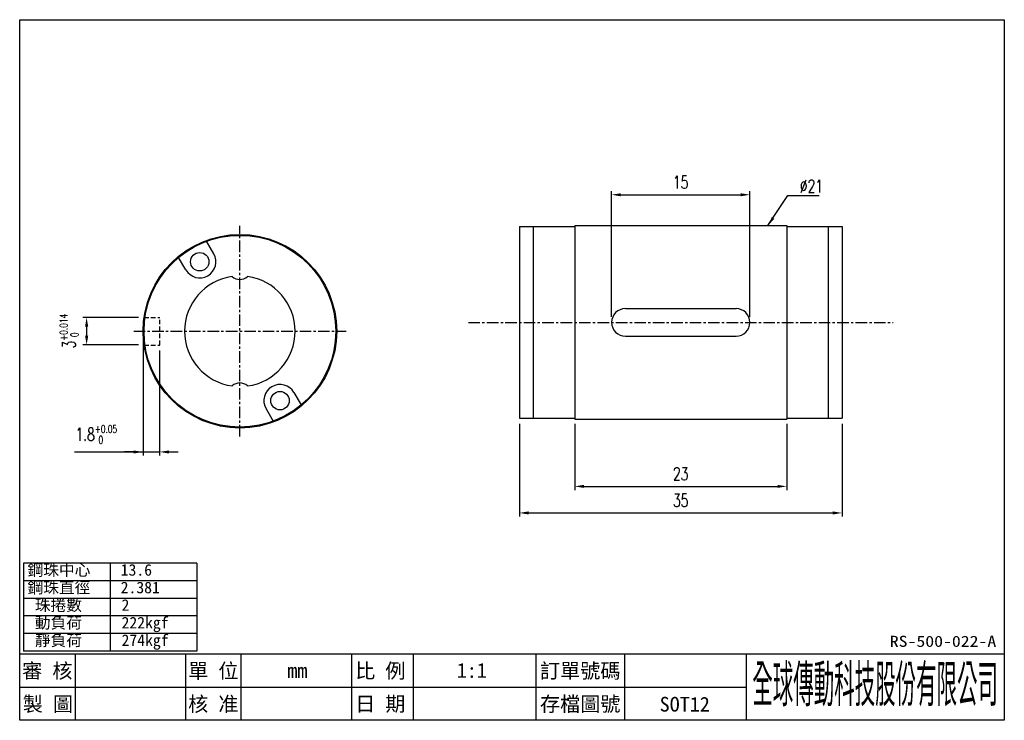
# Model space of a CAD drawing. Header units: millimetres. Extents: x 4 to 111, y 4 to 80.
import ezdxf
from ezdxf.enums import TextEntityAlignment as Align

# ---------------------------------------------------------------- set-up
doc = ezdxf.new("R2010")
doc.units = ezdxf.units.MM
doc.linetypes.add('CENTER', pattern=[2, 1.25, -0.25, 0.25, -0.25])
doc.linetypes.add('DASHED', pattern=[0.75, 0.5, -0.25])
for name, color, linetype in [('CHA', 2, 'Continuous'), ('CL', 1, 'CENTER'), ('DIM', 4, 'Continuous'), ('HID', 2, 'DASHED'), ('OUT', 3, 'Continuous')]:
    doc.layers.add(name, color=color, linetype=linetype)
doc.styles.add('DIM-7', font='SIMPLEX.shx', dxfattribs={"width": 0.7, "bigfont": 'chineset.shx'})
doc.styles.add('T', font='kaiu.ttf')
doc.dimstyles.new('CNS', dxfattribs={"dimscale": 0.4, "dimtxt": 3.5, "dimasz": 2.5, "dimexe": 1, "dimexo": 1.5, "dimgap": 0.09, "dimtad": 0, "dimtoh": 1, "dimdsep": 46, "dimtxsty": 'DIM-7', "dimcen": 0.09, "dimclrd": 256, "dimclre": 256, "dimclrt": 4, "dimadec": 0, "dimazin": 0, "dimtfac": 1, "dimtmove": 1, "dimatfit": 0, "dimfxl": 1, "dimtvp": 0.971429, "dimtolj": 1, "dimarcsym": 0})

# ---------------------------------------------------------------- blocks, each defined once
blk = doc.blocks.new('*D7')
at = {"layer": 'DEFPOINTS', "color": 0}
for p in [(58.21, 36.99), (93.21, 36.99), (93.21, 26.72)]:
    blk.add_point(p, dxfattribs=at)
at = {"layer": 'DIM', "lineweight": -2}
for p, q in [((58.21, 36.39), (58.21, 26.32)), ((93.21, 36.39), (93.21, 26.32)), ((59.21, 26.72), (92.21, 26.72))]:
    blk.add_line(p, q, dxfattribs=at)
at = {"layer": 'DIM'}
for points in [[(59.21, 26.89), (59.21, 26.56), (58.21, 26.72)], [(92.21, 26.89), (92.21, 26.56), (93.21, 26.72)]]:
    blk.add_solid(points, dxfattribs=at)
at = {"layer": 'DIM', "color": 4, "insert": (75.71, 28.08), "char_height": 1.4, "attachment_point": 5, "style": 'DIM-7'}
blk.add_mtext('\\A1;35', dxfattribs=at)
blk = doc.blocks.new('*D8')
at = {"layer": 'DEFPOINTS', "color": 0}
for p in [(17.39, 46.44), (19.19, 44.94), (19.19, 33.34)]:
    blk.add_point(p, dxfattribs=at)
at = {"layer": 'DIM', "lineweight": -2}
for p, q in [((17.39, 45.84), (17.39, 32.94)), ((19.19, 44.34), (19.19, 32.94)), ((9.95, 33.34), (17.39, 33.34)), ((16.39, 33.34), (15.39, 33.34)), ((17.39, 33.34), (19.19, 33.34)), ((17.39, 33.34), (19.19, 33.34)), ((20.19, 33.34), (21.19, 33.34))]:
    blk.add_line(p, q, dxfattribs=at)
at = {"layer": 'DIM'}
for points in [[(16.39, 33.5), (16.39, 33.17), (17.39, 33.34)], [(20.19, 33.5), (20.19, 33.17), (19.19, 33.34)]]:
    blk.add_solid(points, dxfattribs=at)
at = {"layer": 'DIM', "color": 4, "insert": (12.32, 35.24), "char_height": 1.4, "attachment_point": 5, "style": 'DIM-7'}
blk.add_mtext('\\A1;1.8{\\H0.840000;\\S+0.05^  0;}', dxfattribs=at)
blk = doc.blocks.new('*D9')
at = {"layer": 'DEFPOINTS', "color": 0}
for p in [(17.5, 47.94), (11.27, 44.94), (17.5, 44.94)]:
    blk.add_point(p, dxfattribs=at)
at = {"layer": 'DIM', "lineweight": -2}
for p, q in [((16.9, 47.94), (10.87, 47.94)), ((11.27, 46.94), (11.27, 45.94)), ((16.9, 44.94), (10.87, 44.94))]:
    blk.add_line(p, q, dxfattribs=at)
at = {"layer": 'DIM'}
for points in [[(11.1, 46.94), (11.44, 46.94), (11.27, 47.94)], [(11.1, 45.94), (11.44, 45.94), (11.27, 44.94)]]:
    blk.add_solid(points, dxfattribs=at)
at = {"layer": 'DIM', "color": 4, "insert": (9.37, 46.44), "char_height": 1.4, "attachment_point": 5, "rotation": 90, "style": 'DIM-7'}
blk.add_mtext('\\A1;3{\\H0.840000;\\S+0.014^  0;}', dxfattribs=at)
blk = doc.blocks.new('*D10')
at = {"layer": 'DEFPOINTS', "color": 0}
for p in [(83.21, 61.24), (68.21, 47.39), (83.21, 47.39)]:
    blk.add_point(p, dxfattribs=at)
at = {"layer": 'DIM', "lineweight": -2}
for p, q in [((68.21, 47.99), (68.21, 61.64)), ((69.21, 61.24), (82.21, 61.24)), ((83.21, 47.99), (83.21, 61.64))]:
    blk.add_line(p, q, dxfattribs=at)
at = {"layer": 'DIM'}
for points in [[(69.21, 61.4), (69.21, 61.07), (68.21, 61.24)], [(82.21, 61.4), (82.21, 61.07), (83.21, 61.24)]]:
    blk.add_solid(points, dxfattribs=at)
at = {"layer": 'DIM', "color": 4, "insert": (75.71, 62.6), "char_height": 1.4, "attachment_point": 5, "style": 'DIM-7'}
blk.add_mtext('\\A1;15', dxfattribs=at)
blk = doc.blocks.new('*D11')
at = {"layer": 'DEFPOINTS', "color": 0}
for p in [(64.21, 36.99), (87.21, 36.99), (87.21, 29.6)]:
    blk.add_point(p, dxfattribs=at)
at = {"layer": 'DIM', "lineweight": -2}
for p, q in [((64.21, 36.39), (64.21, 29.2)), ((87.21, 36.39), (87.21, 29.2)), ((65.21, 29.6), (86.21, 29.6))]:
    blk.add_line(p, q, dxfattribs=at)
at = {"layer": 'DIM'}
for points in [[(65.21, 29.77), (65.21, 29.44), (64.21, 29.6)], [(86.21, 29.77), (86.21, 29.44), (87.21, 29.6)]]:
    blk.add_solid(points, dxfattribs=at)
at = {"layer": 'DIM', "color": 4, "insert": (75.71, 30.96), "char_height": 1.4, "attachment_point": 5, "style": 'DIM-7'}
blk.add_mtext('\\A1;23', dxfattribs=at)

msp = doc.modelspace()

# ---------------------------------------------------------------- linework, layer by layer
at = {"layer": 'CHA', "color": 7}
for p, q in [((4.01, 80.228), (110.81, 80.228)), ((4.01, 4.228), (4.01, 80.228)), ((110.81, 80.228), (110.81, 4.228)), ((4.01, 11.428), (110.81, 11.428)), ((110.81, 4.228), (4.01, 4.228))]:
    msp.add_line(p, q, dxfattribs=at)
at = {"layer": 'CHA'}
for p, q in [((10.01, 11.428), (10.01, 4.228)), ((22.01, 11.428), (22.01, 4.228)), ((28.01, 11.428), (28.01, 4.228)), ((40.01, 11.428), (40.01, 4.228)), ((46.677, 11.428), (46.677, 4.228)), ((60.01, 11.428), (60.01, 4.228)), ((69.602, 11.428), (69.602, 4.228)), ((82.81, 11.428), (82.81, 4.228)), ((4.01, 7.828), (82.81, 7.828))]:
    msp.add_line(p, q, dxfattribs=at)
at = {"layer": 'CL', "linetype": 'CENTER'}
for p, q in [((27.894, 35.013), (27.894, 57.858)), ((52.684, 47.389), (98.743, 47.389)), ((16.379, 46.436), (39.409, 46.436))]:
    msp.add_line(p, q, dxfattribs=at)
at = {"layer": 'DIM'}
for p, q in [((23.228, 21.27), (4.417, 21.27)), ((4.417, 21.27), (4.417, 11.738)), ((13.823, 21.27), (13.823, 11.738)), ((23.228, 21.27), (23.228, 11.738)), ((23.228, 19.364), (4.417, 19.364)), ((23.228, 17.457), (4.417, 17.457)), ((23.228, 15.551), (4.417, 15.551)), ((23.228, 13.645), (4.417, 13.645)), ((23.228, 11.738), (4.417, 11.738))]:
    msp.add_line(p, q, dxfattribs=at)
at = {"layer": 'HID', "linetype": 'DASHED'}
for p, q in [((17.502, 47.936), (19.194, 47.936)), ((19.194, 44.936), (19.194, 47.936)), ((17.502, 44.936), (19.194, 44.936))]:
    msp.add_line(p, q, dxfattribs=at)
at = {"layer": 'OUT'}
for p, q in [((58.213, 57.789), (58.213, 36.989)), ((58.213, 57.789), (64.213, 57.789)), ((59.713, 57.789), (59.713, 36.989)), ((64.213, 57.889), (64.213, 36.889)), ((64.213, 57.889), (87.213, 57.889)), ((87.213, 57.889), (87.213, 36.889)), ((87.213, 57.789), (93.213, 57.789)), ((91.713, 57.789), (91.713, 36.989)), ((93.213, 57.789), (93.213, 36.989)), ((25.06, 54.845), (24.284, 56.189)), ((22.029, 53.095), (21.253, 54.439)), ((69.713, 48.889), (81.713, 48.889)), ((69.713, 45.889), (81.713, 45.889)), ((33.76, 39.776), (34.536, 38.432)), ((30.729, 38.026), (31.504, 36.682)), ((58.213, 36.989), (64.213, 36.989)), ((64.213, 36.889), (87.213, 36.889)), ((87.213, 36.989), (93.213, 36.989))]:
    msp.add_line(p, q, dxfattribs=at)
for centre, radius in [((27.894, 46.436), 10.5), ((27.894, 46.436), 10.4), ((23.544, 53.97), 1), ((32.244, 38.901), 1)]:
    msp.add_circle(centre, radius, dxfattribs=at)
for centre, radius, start, end in [((23.544, 53.97), 1.75, 210.00002, 29.99999), ((27.894, 46.436), 6, 97.91582, 262.08418), ((27.894, 53.236), 1.191, 226.05026, 313.94974), ((27.894, 46.436), 6, 277.91582, 82.08418), ((69.713, 47.389), 1.5, 90, 270), ((81.713, 47.389), 1.5, 270, 90), ((27.894, 39.636), 1.191, 46.05026, 133.94974), ((32.244, 38.901), 1.75, 30.00002, 209.99999)]:
    msp.add_arc(centre, radius, start, end, dxfattribs=at)

# ---------------------------------------------------------------- texts
at = {"layer": 'CHA', "style": 'T'}
for s, height, width, p, p2 in [('RS-500-022-A', 1.2, 1.133825, (98.39, 12.196), (109.936, 12.196)), ('全球傳動科技股份有限公司', 4, 0.392505, (83.476, 6.194), (110.123, 6.194))]:
    msp.add_text(s, height=height, dxfattribs=dict(at, width=width)).set_placement(p, p2, align=Align.FIT)
for s, p in [('審 核', (7.01, 9.628)), ('單 位', (25.01, 9.628)), ('比 例', (43.122, 9.628)), ('訂單號碼', (64.806, 9.628)), ('mm', (34.131, 9.628)), ('1:1', (53.053, 9.628)), ('製 圖', (7.07, 6.028)), ('核 准', (25.01, 6.028)), ('日 期', (43.122, 6.028)), ('存檔圖號', (64.806, 6.028)), ('SOT12', (76.148, 5.971))]:
    msp.add_text(s, height=1.6, dxfattribs=at).set_placement(p, align=Align.MIDDLE)
at = {"layer": 'DIM', "style": 'T'}
for s, p in [('鋼珠中心', (4.859, 19.917)), ('13.6', (14.965, 19.917)), ('鋼珠直徑', (4.859, 18.01)), ('2.381', (14.965, 18.01)), ('珠捲數', (5.652, 16.104)), ('2', (15.058, 16.104)), ('動負荷', (5.652, 14.198)), ('222kgf', (15.058, 14.198)), ('靜負荷', (5.652, 12.292)), ('274kgf', (15.058, 12.292))]:
    msp.add_text(s, height=1.25, dxfattribs=at).set_placement(p)
at = {"layer": 'DIM', "color": 4, "insert": (88.632, 61.466), "char_height": 1.4, "attachment_point": 7, "style": 'DIM-7'}
msp.add_mtext('%%C21', dxfattribs=at)

# ---------------------------------------------------------------- dimensions: what is measured, and where the dimension line sits
at = {"layer": 'DIM'}
for base, p1, p2, picture, middle in [((83.213, 61.238), (68.213, 47.389), (83.213, 47.389), '*D10', (75.713, 62.598)), ((93.213, 26.722), (58.213, 36.989), (93.213, 36.989), '*D7', (75.713, 28.082)), ((87.213, 29.603), (64.213, 36.989), (87.213, 36.989), '*D11', (75.713, 30.963))]:
    dim = msp.add_linear_dim(base=base, p1=p1, p2=p2, dimstyle='CNS', dxfattribs=at)
    dim.commit()
    dim.dimension.update_dxf_attribs({"geometry": picture, "text_midpoint": middle})
dim = msp.add_linear_dim(base=(11.27, 44.936), p1=(17.502, 47.936), p2=(17.502, 44.936), angle=90, dimstyle='CNS', override={"dimtol": 1, "dimtp": 0.014, "dimtfac": 0.6, "dimtdec": 3}, dxfattribs=at)
dim.commit()
dim.dimension.update_dxf_attribs({"geometry": '*D9', "text_midpoint": (11.27, 46.436), "dimtype": 160})
dim = msp.add_linear_dim(base=(19.194, 33.337), p1=(17.394, 46.436), p2=(19.194, 44.936), dimstyle='CNS', override={"dimtol": 1, "dimtp": 0.05, "dimtfac": 0.6}, dxfattribs=at)
dim.commit()
dim.dimension.update_dxf_attribs({"geometry": '*D8', "text_midpoint": (12.315, 33.337), "dimtype": 160})

# ---------------------------------------------------------------- leaders
msp.add_leader([(85.175, 57.889), (87.341, 61.15), (90.725, 61.15)], dimstyle='CNS', override={"dimgap": 0.09, "dimtad": 1}, dxfattribs=at)

doc.saveas('drawing.dxf')
